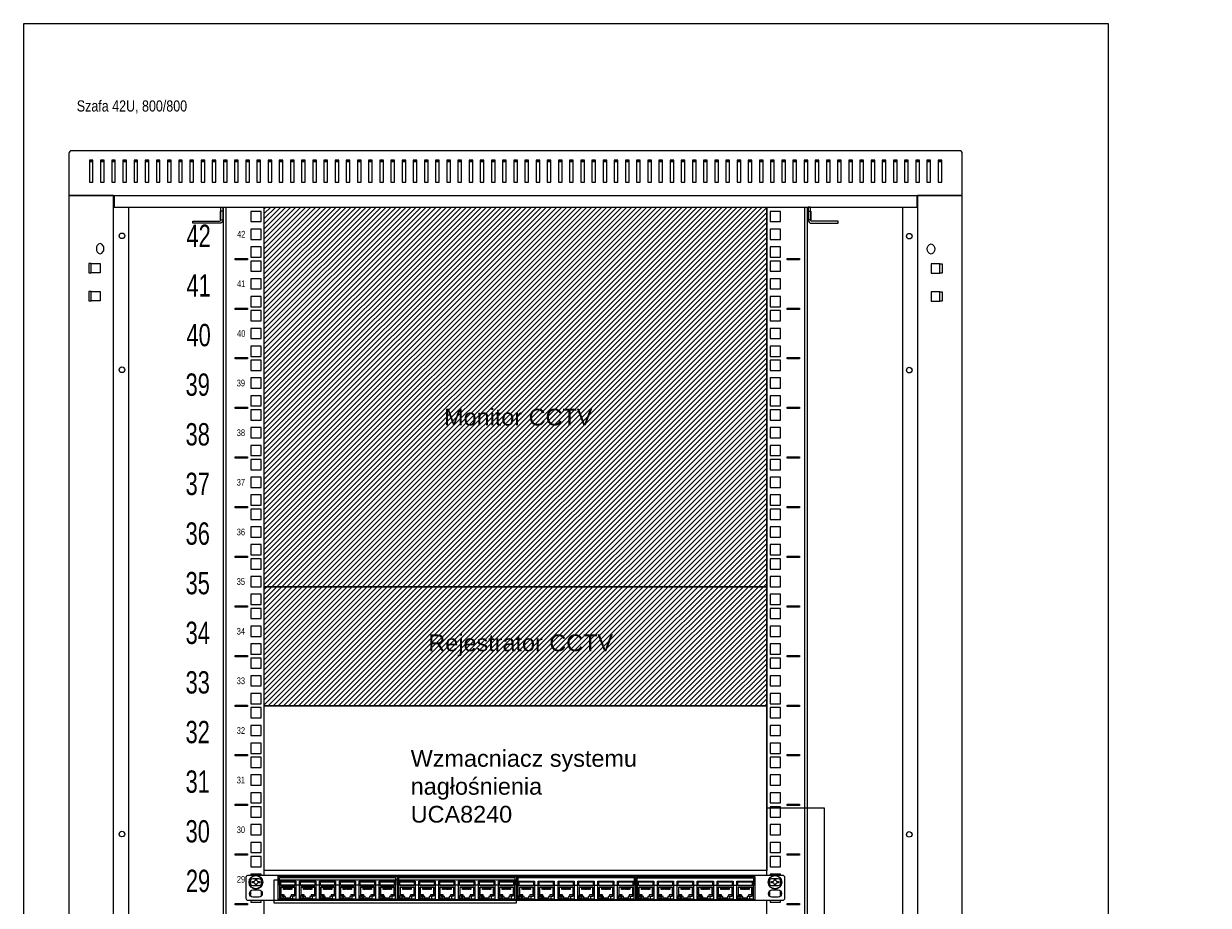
# Model space of a CAD drawing. Header units: millimetres. Extents: x -1087 to 3984, y -274 to 1871.
# Tile 7 of 16: x -1087 to -27, y 1081 to 1871. Entities that reach past the tile are written whole.
import ezdxf
from ezdxf.enums import TextEntityAlignment as Align

# ---------------------------------------------------------------- set-up
doc = ezdxf.new("R2010")
doc.units = ezdxf.units.MM
for name, color, linetype, lineweight in [('2DE_OBJ_BKT-pp', 93, 'Continuous', 5), ('2DE_OBJ_TXT', 53, 'Continuous', 5), ('2DE_TXT', 7, 'Continuous', 9), ('CP_DETAL', 33, 'Continuous', 9)]:
    doc.layers.add(name, color=color, linetype=linetype, lineweight=lineweight)
for name, color, linetype in [('_IE_Gniazdo_LAN_TV', 5, 'Continuous'), ('_IE_Radiowęzeł okablowanie', 190, 'Continuous'), ('CP_WIPEOUT', 255, 'Continuous')]:
    doc.layers.add(name, color=color, linetype=linetype)
doc.styles.add('CP_ATTR', font='ARIAL.TTF')
doc.styles.get("Standard").update_dxf_attribs({"font": 'ARIAL.TTF'})

# ---------------------------------------------------------------- blocks, each defined once
blk = doc.blocks.new('2d_bkt_switchward_1_04_5py1std')
for points in [[(0, 1940.5), (800, 1940.5), (800, 1978, 0.413594), (797.5, 1980.5), (2.5, 1980.5, 0.414833), (0, 1978), (0, 1940.5)], [(111, 1915.5), (111, 1917.5), (135, 1917.5, 0.414214), (136, 1918.5), (136, 1930), (138, 1930), (138, 1918.5, -0.414214), (135, 1915.5), (111, 1915.5)], [(689, 1915.5), (689, 1917.5), (665, 1917.5, -0.414214), (664, 1918.5), (664, 1930), (662, 1930), (662, 1918.5, 0.414214), (665, 1915.5), (689, 1915.5)], [(28, 1897.3, 0.372283), (24.6, 1892.8, 0.35272), (28, 1888.2, 0.357188), (31.4, 1892.8, 0.354082), (28, 1897.3, -23.748594)], [(772, 1897, -0.372283), (775.4, 1892.5, -0.35272), (772, 1887.9, -0.357188), (768.6, 1892.5, -0.354082), (772, 1897, 23.748594)]]:
    blk.add_lwpolyline(points, format="xyb")
for points in [[(0, 1940.5), (0, 49.5), (40, 49.5), (40, 1940.5), (0, 1940.5)], [(40.5, 1940.5), (40.5, 1930), (759.5, 1930), (759.5, 1940.4)], [(760, 1940.5), (760, 49.5), (800, 49.5), (800, 1940.5), (760, 1940.5)], [(53.5, 1930), (53.5, 60)], [(138.5, 1926.5), (135.5, 1926.5), (135.5, 1918.5), (138.5, 1918.5)], [(138.5, 60), (138.5, 1930), (138.5, 1930)], [(141, 60), (141, 1930), (141, 1930)], [(659, 60), (659, 1930), (659, 1930)], [(661.5, 60), (661.5, 1930), (661.5, 1930)], [(661.5, 1926.5), (664.5, 1926.5), (664.5, 1918.5), (661.5, 1918.5)], [(746.5, 1930), (746.5, 60)], [(20, 1879.5), (28, 1879.5), (28, 1871), (20, 1871), (20, 1879.5), (18, 1879.5), (18, 1871), (20, 1871)], [(780, 1879.2), (772, 1879.2), (772, 1870.8), (780, 1870.8), (780, 1879.2), (782, 1879.2), (782, 1870.8), (780, 1870.8)], [(20, 1854.5), (28, 1854.5), (28, 1846), (20, 1846), (20, 1854.5), (18, 1854.5), (18, 1846), (20, 1846)], [(780, 1854.2), (772, 1854.2), (772, 1845.8), (780, 1845.8), (780, 1854.2), (782, 1854.2), (782, 1845.8), (780, 1845.8)]]:
    blk.add_lwpolyline(points)
for centre in [(47.5, 1904.3), (752.5, 1904), (47.5, 1784.3), (752.5, 1784), (47.5, 1368.4), (752.5, 1368.1)]:
    blk.add_circle(centre, 2.5)
at = {"layer": 'CP_DETAL'}
for points in [[(21.6, 1971), (21.6, 1972.1), (18.4, 1972.1), (18.4, 1971), (21.6, 1971), (18.4, 1971), (18.4, 1952.2), (21.6, 1952.2), (21.6, 1971)], [(31.6, 1971), (31.6, 1972.1), (28.4, 1972.1), (28.4, 1971), (31.6, 1971), (28.4, 1971), (28.4, 1952.2), (31.6, 1952.2), (31.6, 1971)], [(41.6, 1971), (41.6, 1972.1), (38.4, 1972.1), (38.4, 1971), (41.6, 1971), (38.4, 1971), (38.4, 1952.2), (41.6, 1952.2), (41.6, 1971)], [(51.6, 1971), (51.6, 1972.1), (48.4, 1972.1), (48.4, 1971), (51.6, 1971), (48.4, 1971), (48.4, 1952.2), (51.6, 1952.2), (51.6, 1971)], [(61.6, 1971), (61.6, 1972.1), (58.4, 1972.1), (58.4, 1971), (61.6, 1971), (58.4, 1971), (58.4, 1952.2), (61.6, 1952.2), (61.6, 1971)], [(71.6, 1971), (71.6, 1972.1), (68.4, 1972.1), (68.4, 1971), (71.6, 1971), (68.4, 1971), (68.4, 1952.2), (71.6, 1952.2), (71.6, 1971)], [(81.6, 1971), (81.6, 1972.1), (78.4, 1972.1), (78.4, 1971), (81.6, 1971), (78.4, 1971), (78.4, 1952.2), (81.6, 1952.2), (81.6, 1971)], [(91.6, 1971), (91.6, 1972.1), (88.4, 1972.1), (88.4, 1971), (91.6, 1971), (88.4, 1971), (88.4, 1952.2), (91.6, 1952.2), (91.6, 1971)], [(101.6, 1971), (101.6, 1972.1), (98.4, 1972.1), (98.4, 1971), (101.6, 1971), (98.4, 1971), (98.4, 1952.2), (101.6, 1952.2), (101.6, 1971)], [(111.6, 1971), (111.6, 1972.1), (108.4, 1972.1), (108.4, 1971), (111.6, 1971), (108.4, 1971), (108.4, 1952.2), (111.6, 1952.2), (111.6, 1971)], [(121.6, 1971), (121.6, 1972.1), (118.4, 1972.1), (118.4, 1971), (121.6, 1971), (118.4, 1971), (118.4, 1952.2), (121.6, 1952.2), (121.6, 1971)], [(131.6, 1971), (131.6, 1972.1), (128.4, 1972.1), (128.4, 1971), (131.6, 1971), (128.4, 1971), (128.4, 1952.2), (131.6, 1952.2), (131.6, 1971)], [(141.6, 1971), (141.6, 1972.1), (138.4, 1972.1), (138.4, 1971), (141.6, 1971), (138.4, 1971), (138.4, 1952.2), (141.6, 1952.2), (141.6, 1971)], [(151.6, 1971), (151.6, 1972.1), (148.4, 1972.1), (148.4, 1971), (151.6, 1971), (148.4, 1971), (148.4, 1952.2), (151.6, 1952.2), (151.6, 1971)], [(161.6, 1971), (161.6, 1972.1), (158.4, 1972.1), (158.4, 1971), (161.6, 1971), (158.4, 1971), (158.4, 1952.2), (161.6, 1952.2), (161.6, 1971)], [(171.6, 1971), (171.6, 1972.1), (168.4, 1972.1), (168.4, 1971), (171.6, 1971), (168.4, 1971), (168.4, 1952.2), (171.6, 1952.2), (171.6, 1971)], [(181.6, 1971), (181.6, 1972.1), (178.4, 1972.1), (178.4, 1971), (181.6, 1971), (178.4, 1971), (178.4, 1952.2), (181.6, 1952.2), (181.6, 1971)], [(191.6, 1971), (191.6, 1972.1), (188.4, 1972.1), (188.4, 1971), (191.6, 1971), (188.4, 1971), (188.4, 1952.2), (191.6, 1952.2), (191.6, 1971)], [(201.6, 1971), (201.6, 1972.1), (198.4, 1972.1), (198.4, 1971), (201.6, 1971), (198.4, 1971), (198.4, 1952.2), (201.6, 1952.2), (201.6, 1971)], [(211.6, 1971), (211.6, 1972.1), (208.4, 1972.1), (208.4, 1971), (211.6, 1971), (208.4, 1971), (208.4, 1952.2), (211.6, 1952.2), (211.6, 1971)], [(221.6, 1971), (221.6, 1972.1), (218.4, 1972.1), (218.4, 1971), (221.6, 1971), (218.4, 1971), (218.4, 1952.2), (221.6, 1952.2), (221.6, 1971)], [(231.6, 1971), (231.6, 1972.1), (228.4, 1972.1), (228.4, 1971), (231.6, 1971), (228.4, 1971), (228.4, 1952.2), (231.6, 1952.2), (231.6, 1971)], [(241.6, 1971), (241.6, 1972.1), (238.4, 1972.1), (238.4, 1971), (241.6, 1971), (238.4, 1971), (238.4, 1952.2), (241.6, 1952.2), (241.6, 1971)], [(251.6, 1971), (251.6, 1972.1), (248.4, 1972.1), (248.4, 1971), (251.6, 1971), (248.4, 1971), (248.4, 1952.2), (251.6, 1952.2), (251.6, 1971)], [(261.6, 1971), (261.6, 1972.1), (258.4, 1972.1), (258.4, 1971), (261.6, 1971), (258.4, 1971), (258.4, 1952.2), (261.6, 1952.2), (261.6, 1971)], [(271.6, 1971), (271.6, 1972.1), (268.4, 1972.1), (268.4, 1971), (271.6, 1971), (268.4, 1971), (268.4, 1952.2), (271.6, 1952.2), (271.6, 1971)], [(281.6, 1971), (281.6, 1972.1), (278.4, 1972.1), (278.4, 1971), (281.6, 1971), (278.4, 1971), (278.4, 1952.2), (281.6, 1952.2), (281.6, 1971)], [(291.6, 1971), (291.6, 1972.1), (288.4, 1972.1), (288.4, 1971), (291.6, 1971), (288.4, 1971), (288.4, 1952.2), (291.6, 1952.2), (291.6, 1971)], [(301.6, 1971), (301.6, 1972.1), (298.4, 1972.1), (298.4, 1971), (301.6, 1971), (298.4, 1971), (298.4, 1952.2), (301.6, 1952.2), (301.6, 1971)], [(311.6, 1971), (311.6, 1972.1), (308.4, 1972.1), (308.4, 1971), (311.6, 1971), (308.4, 1971), (308.4, 1952.2), (311.6, 1952.2), (311.6, 1971)], [(321.6, 1971), (321.6, 1972.1), (318.4, 1972.1), (318.4, 1971), (321.6, 1971), (318.4, 1971), (318.4, 1952.2), (321.6, 1952.2), (321.6, 1971)], [(331.6, 1971), (331.6, 1972.1), (328.4, 1972.1), (328.4, 1971), (331.6, 1971), (328.4, 1971), (328.4, 1952.2), (331.6, 1952.2), (331.6, 1971)], [(341.6, 1971), (341.6, 1972.1), (338.4, 1972.1), (338.4, 1971), (341.6, 1971), (338.4, 1971), (338.4, 1952.2), (341.6, 1952.2), (341.6, 1971)], [(351.6, 1971), (351.6, 1972.1), (348.4, 1972.1), (348.4, 1971), (351.6, 1971), (348.4, 1971), (348.4, 1952.2), (351.6, 1952.2), (351.6, 1971)], [(361.6, 1971), (361.6, 1972.1), (358.4, 1972.1), (358.4, 1971), (361.6, 1971), (358.4, 1971), (358.4, 1952.2), (361.6, 1952.2), (361.6, 1971)], [(371.6, 1971), (371.6, 1972.1), (368.4, 1972.1), (368.4, 1971), (371.6, 1971), (368.4, 1971), (368.4, 1952.2), (371.6, 1952.2), (371.6, 1971)], [(381.6, 1971), (381.6, 1972.1), (378.4, 1972.1), (378.4, 1971), (381.6, 1971), (378.4, 1971), (378.4, 1952.2), (381.6, 1952.2), (381.6, 1971)], [(391.6, 1971), (391.6, 1972.1), (388.4, 1972.1), (388.4, 1971), (391.6, 1971), (388.4, 1971), (388.4, 1952.2), (391.6, 1952.2), (391.6, 1971)], [(401.6, 1971), (401.6, 1972.1), (398.4, 1972.1), (398.4, 1971), (401.6, 1971), (398.4, 1971), (398.4, 1952.2), (401.6, 1952.2), (401.6, 1971)], [(411.6, 1971), (411.6, 1972.1), (408.4, 1972.1), (408.4, 1971), (411.6, 1971), (408.4, 1971), (408.4, 1952.2), (411.6, 1952.2), (411.6, 1971)], [(421.6, 1971), (421.6, 1972.1), (418.4, 1972.1), (418.4, 1971), (421.6, 1971), (418.4, 1971), (418.4, 1952.2), (421.6, 1952.2), (421.6, 1971)], [(431.6, 1971), (431.6, 1972.1), (428.4, 1972.1), (428.4, 1971), (431.6, 1971), (428.4, 1971), (428.4, 1952.2), (431.6, 1952.2), (431.6, 1971)], [(441.6, 1971), (441.6, 1972.1), (438.4, 1972.1), (438.4, 1971), (441.6, 1971), (438.4, 1971), (438.4, 1952.2), (441.6, 1952.2), (441.6, 1971)], [(451.6, 1971), (451.6, 1972.1), (448.4, 1972.1), (448.4, 1971), (451.6, 1971), (448.4, 1971), (448.4, 1952.2), (451.6, 1952.2), (451.6, 1971)], [(461.6, 1971), (461.6, 1972.1), (458.4, 1972.1), (458.4, 1971), (461.6, 1971), (458.4, 1971), (458.4, 1952.2), (461.6, 1952.2), (461.6, 1971)], [(471.6, 1971), (471.6, 1972.1), (468.4, 1972.1), (468.4, 1971), (471.6, 1971), (468.4, 1971), (468.4, 1952.2), (471.6, 1952.2), (471.6, 1971)], [(481.6, 1971), (481.6, 1972.1), (478.4, 1972.1), (478.4, 1971), (481.6, 1971), (478.4, 1971), (478.4, 1952.2), (481.6, 1952.2), (481.6, 1971)], [(491.6, 1971), (491.6, 1972.1), (488.4, 1972.1), (488.4, 1971), (491.6, 1971), (488.4, 1971), (488.4, 1952.2), (491.6, 1952.2), (491.6, 1971)], [(501.6, 1971), (501.6, 1972.1), (498.4, 1972.1), (498.4, 1971), (501.6, 1971), (498.4, 1971), (498.4, 1952.2), (501.6, 1952.2), (501.6, 1971)], [(511.6, 1971), (511.6, 1972.1), (508.4, 1972.1), (508.4, 1971), (511.6, 1971), (508.4, 1971), (508.4, 1952.2), (511.6, 1952.2), (511.6, 1971)], [(521.6, 1971), (521.6, 1972.1), (518.4, 1972.1), (518.4, 1971), (521.6, 1971), (518.4, 1971), (518.4, 1952.2), (521.6, 1952.2), (521.6, 1971)], [(531.6, 1971), (531.6, 1972.1), (528.4, 1972.1), (528.4, 1971), (531.6, 1971), (528.4, 1971), (528.4, 1952.2), (531.6, 1952.2), (531.6, 1971)], [(541.6, 1971), (541.6, 1972.1), (538.4, 1972.1), (538.4, 1971), (541.6, 1971), (538.4, 1971), (538.4, 1952.2), (541.6, 1952.2), (541.6, 1971)], [(551.6, 1971), (551.6, 1972.1), (548.4, 1972.1), (548.4, 1971), (551.6, 1971), (548.4, 1971), (548.4, 1952.2), (551.6, 1952.2), (551.6, 1971)], [(561.6, 1971), (561.6, 1972.1), (558.4, 1972.1), (558.4, 1971), (561.6, 1971), (558.4, 1971), (558.4, 1952.2), (561.6, 1952.2), (561.6, 1971)], [(571.6, 1971), (571.6, 1972.1), (568.4, 1972.1), (568.4, 1971), (571.6, 1971), (568.4, 1971), (568.4, 1952.2), (571.6, 1952.2), (571.6, 1971)], [(581.6, 1971), (581.6, 1972.1), (578.4, 1972.1), (578.4, 1971), (581.6, 1971), (578.4, 1971), (578.4, 1952.2), (581.6, 1952.2), (581.6, 1971)], [(591.6, 1971), (591.6, 1972.1), (588.4, 1972.1), (588.4, 1971), (591.6, 1971), (588.4, 1971), (588.4, 1952.2), (591.6, 1952.2), (591.6, 1971)], [(601.6, 1971), (601.6, 1972.1), (598.4, 1972.1), (598.4, 1971), (601.6, 1971), (598.4, 1971), (598.4, 1952.2), (601.6, 1952.2), (601.6, 1971)], [(611.6, 1971), (611.6, 1972.1), (608.4, 1972.1), (608.4, 1971), (611.6, 1971), (608.4, 1971), (608.4, 1952.2), (611.6, 1952.2), (611.6, 1971)], [(621.6, 1971), (621.6, 1972.1), (618.4, 1972.1), (618.4, 1971), (621.6, 1971), (618.4, 1971), (618.4, 1952.2), (621.6, 1952.2), (621.6, 1971)], [(631.6, 1971), (631.6, 1972.1), (628.4, 1972.1), (628.4, 1971), (631.6, 1971), (628.4, 1971), (628.4, 1952.2), (631.6, 1952.2), (631.6, 1971)], [(641.6, 1971), (641.6, 1972.1), (638.4, 1972.1), (638.4, 1971), (641.6, 1971), (638.4, 1971), (638.4, 1952.2), (641.6, 1952.2), (641.6, 1971)], [(651.6, 1971), (651.6, 1972.1), (648.4, 1972.1), (648.4, 1971), (651.6, 1971), (648.4, 1971), (648.4, 1952.2), (651.6, 1952.2), (651.6, 1971)], [(661.6, 1971), (661.6, 1972.1), (658.4, 1972.1), (658.4, 1971), (661.6, 1971), (658.4, 1971), (658.4, 1952.2), (661.6, 1952.2), (661.6, 1971)], [(671.6, 1971), (671.6, 1972.1), (668.4, 1972.1), (668.4, 1971), (671.6, 1971), (668.4, 1971), (668.4, 1952.2), (671.6, 1952.2), (671.6, 1971)], [(681.6, 1971), (681.6, 1972.1), (678.4, 1972.1), (678.4, 1971), (681.6, 1971), (678.4, 1971), (678.4, 1952.2), (681.6, 1952.2), (681.6, 1971)], [(691.6, 1971), (691.6, 1972.1), (688.4, 1972.1), (688.4, 1971), (691.6, 1971), (688.4, 1971), (688.4, 1952.2), (691.6, 1952.2), (691.6, 1971)], [(701.6, 1971), (701.6, 1972.1), (698.4, 1972.1), (698.4, 1971), (701.6, 1971), (698.4, 1971), (698.4, 1952.2), (701.6, 1952.2), (701.6, 1971)], [(711.6, 1971), (711.6, 1972.1), (708.4, 1972.1), (708.4, 1971), (711.6, 1971), (708.4, 1971), (708.4, 1952.2), (711.6, 1952.2), (711.6, 1971)], [(721.6, 1971), (721.6, 1972.1), (718.4, 1972.1), (718.4, 1971), (721.6, 1971), (718.4, 1971), (718.4, 1952.2), (721.6, 1952.2), (721.6, 1971)], [(731.6, 1971), (731.6, 1972.1), (728.4, 1972.1), (728.4, 1971), (731.6, 1971), (728.4, 1971), (728.4, 1952.2), (731.6, 1952.2), (731.6, 1971)], [(741.6, 1971), (741.6, 1972.1), (738.4, 1972.1), (738.4, 1971), (741.6, 1971), (738.4, 1971), (738.4, 1952.2), (741.6, 1952.2), (741.6, 1971)], [(751.6, 1971), (751.6, 1972.1), (748.4, 1972.1), (748.4, 1971), (751.6, 1971), (748.4, 1971), (748.4, 1952.2), (751.6, 1952.2), (751.6, 1971)], [(761.6, 1971), (761.6, 1972.1), (758.4, 1972.1), (758.4, 1971), (761.6, 1971), (758.4, 1971), (758.4, 1952.2), (761.6, 1952.2), (761.6, 1971)], [(771.6, 1971), (771.6, 1972.1), (768.4, 1972.1), (768.4, 1971), (771.6, 1971), (768.4, 1971), (768.4, 1952.2), (771.6, 1952.2), (771.6, 1971)], [(781.6, 1971), (781.6, 1972.1), (778.4, 1972.1), (778.4, 1971), (781.6, 1971), (778.4, 1971), (778.4, 1952.2), (781.6, 1952.2), (781.6, 1971)], [(162.9, 1917), (172.1, 1917), (172.1, 1926.2), (162.9, 1926.2), (162.9, 1917)], [(175, 60), (175, 1930), (175, 1930)], [(625, 60), (625, 1930), (625, 1930)], [(627.9, 1917), (637.1, 1917), (637.1, 1926.2), (627.9, 1926.2), (627.9, 1917)], [(162.9, 1901.1), (172.1, 1901.1), (172.1, 1910.3), (162.9, 1910.3), (162.9, 1901.1)], [(627.9, 1901.1), (637.1, 1901.1), (637.1, 1910.3), (627.9, 1910.3), (627.9, 1901.1)], [(162.9, 1885.2), (172.1, 1885.2), (172.1, 1894.4), (162.9, 1894.4), (162.9, 1885.2)], [(627.9, 1885.2), (637.1, 1885.2), (637.1, 1894.4), (627.9, 1894.4), (627.9, 1885.2)], [(149, 1884.1), (160, 1884.1), (160, 1882.9), (149, 1882.9), (149, 1884.1)], [(162.9, 1872.5), (172.1, 1872.5), (172.1, 1881.7), (162.9, 1881.7), (162.9, 1872.5)], [(627.9, 1872.5), (637.1, 1872.5), (637.1, 1881.7), (627.9, 1881.7), (627.9, 1872.5)], [(643.1, 1884.1), (654.1, 1884.1), (654.1, 1882.9), (643.1, 1882.9), (643.1, 1884.1)], [(162.9, 1856.7), (172.1, 1856.7), (172.1, 1865.9), (162.9, 1865.9), (162.9, 1856.7)], [(627.9, 1856.7), (637.1, 1856.7), (637.1, 1865.9), (627.9, 1865.9), (627.9, 1856.7)], [(162.9, 1840.8), (172.1, 1840.8), (172.1, 1850), (162.9, 1850), (162.9, 1840.8)], [(627.9, 1840.8), (637.1, 1840.8), (637.1, 1850), (627.9, 1850), (627.9, 1840.8)], [(149, 1839.6), (160, 1839.6), (160, 1838.4), (149, 1838.4), (149, 1839.6)], [(162.9, 1828.1), (172.1, 1828.1), (172.1, 1837.3), (162.9, 1837.3), (162.9, 1828.1)], [(627.9, 1828.1), (637.1, 1828.1), (637.1, 1837.3), (627.9, 1837.3), (627.9, 1828.1)], [(643.1, 1839.6), (654.1, 1839.6), (654.1, 1838.4), (643.1, 1838.4), (643.1, 1839.6)], [(162.9, 1812.2), (172.1, 1812.2), (172.1, 1821.4), (162.9, 1821.4), (162.9, 1812.2)], [(627.9, 1812.2), (637.1, 1812.2), (637.1, 1821.4), (627.9, 1821.4), (627.9, 1812.2)], [(162.9, 1796.3), (172.1, 1796.3), (172.1, 1805.5), (162.9, 1805.5), (162.9, 1796.3)], [(627.9, 1796.3), (637.1, 1796.3), (637.1, 1805.5), (627.9, 1805.5), (627.9, 1796.3)], [(149, 1795.2), (160, 1795.2), (160, 1794), (149, 1794), (149, 1795.2)], [(162.9, 1783.7), (172.1, 1783.7), (172.1, 1792.8), (162.9, 1792.8), (162.9, 1783.7)], [(627.9, 1783.7), (637.1, 1783.7), (637.1, 1792.8), (627.9, 1792.8), (627.9, 1783.7)], [(643.1, 1795.2), (654.1, 1795.2), (654.1, 1794), (643.1, 1794), (643.1, 1795.2)], [(162.9, 1767.8), (172.1, 1767.8), (172.1, 1777), (162.9, 1777), (162.9, 1767.8)], [(627.9, 1767.8), (637.1, 1767.8), (637.1, 1777), (627.9, 1777), (627.9, 1767.8)], [(162.9, 1751.9), (172.1, 1751.9), (172.1, 1761.1), (162.9, 1761.1), (162.9, 1751.9)], [(627.9, 1751.9), (637.1, 1751.9), (637.1, 1761.1), (627.9, 1761.1), (627.9, 1751.9)], [(149, 1750.8), (160, 1750.8), (160, 1749.5), (149, 1749.5), (149, 1750.8)], [(643.1, 1750.8), (654.1, 1750.8), (654.1, 1749.5), (643.1, 1749.5), (643.1, 1750.8)], [(162.9, 1739.2), (172.1, 1739.2), (172.1, 1748.4), (162.9, 1748.4), (162.9, 1739.2)], [(627.9, 1739.2), (637.1, 1739.2), (637.1, 1748.4), (627.9, 1748.4), (627.9, 1739.2)], [(162.9, 1723.3), (172.1, 1723.3), (172.1, 1732.5), (162.9, 1732.5), (162.9, 1723.3)], [(627.9, 1723.3), (637.1, 1723.3), (637.1, 1732.5), (627.9, 1732.5), (627.9, 1723.3)], [(162.9, 1707.4), (172.1, 1707.4), (172.1, 1716.6), (162.9, 1716.6), (162.9, 1707.4)], [(627.9, 1707.4), (637.1, 1707.4), (637.1, 1716.6), (627.9, 1716.6), (627.9, 1707.4)], [(149, 1706.3), (160, 1706.3), (160, 1705.1), (149, 1705.1), (149, 1706.3)], [(162.9, 1694.7), (172.1, 1694.7), (172.1, 1703.9), (162.9, 1703.9), (162.9, 1694.7)], [(627.9, 1694.7), (637.1, 1694.7), (637.1, 1703.9), (627.9, 1703.9), (627.9, 1694.7)], [(643.1, 1706.3), (654.1, 1706.3), (654.1, 1705.1), (643.1, 1705.1), (643.1, 1706.3)], [(162.9, 1678.9), (172.1, 1678.9), (172.1, 1688.1), (162.9, 1688.1), (162.9, 1678.9)], [(627.9, 1678.9), (637.1, 1678.9), (637.1, 1688.1), (627.9, 1688.1), (627.9, 1678.9)], [(162.9, 1663), (172.1, 1663), (172.1, 1672.2), (162.9, 1672.2), (162.9, 1663)], [(627.9, 1663), (637.1, 1663), (637.1, 1672.2), (627.9, 1672.2), (627.9, 1663)], [(149, 1661.8), (160, 1661.8), (160, 1660.6), (149, 1660.6), (149, 1661.8)], [(162.9, 1650.3), (172.1, 1650.3), (172.1, 1659.5), (162.9, 1659.5), (162.9, 1650.3)], [(627.9, 1650.3), (637.1, 1650.3), (637.1, 1659.5), (627.9, 1659.5), (627.9, 1650.3)], [(643.1, 1661.8), (654.1, 1661.8), (654.1, 1660.6), (643.1, 1660.6), (643.1, 1661.8)], [(162.9, 1634.4), (172.1, 1634.4), (172.1, 1643.6), (162.9, 1643.6), (162.9, 1634.4)], [(627.9, 1634.4), (637.1, 1634.4), (637.1, 1643.6), (627.9, 1643.6), (627.9, 1634.4)], [(162.9, 1618.5), (172.1, 1618.5), (172.1, 1627.7), (162.9, 1627.7), (162.9, 1618.5)], [(627.9, 1618.5), (637.1, 1618.5), (637.1, 1627.7), (627.9, 1627.7), (627.9, 1618.5)], [(149, 1617.4), (160, 1617.4), (160, 1616.2), (149, 1616.2), (149, 1617.4)], [(162.9, 1605.8), (172.1, 1605.8), (172.1, 1615), (162.9, 1615), (162.9, 1605.8)], [(627.9, 1605.8), (637.1, 1605.8), (637.1, 1615), (627.9, 1615), (627.9, 1605.8)], [(643.1, 1617.4), (654.1, 1617.4), (654.1, 1616.2), (643.1, 1616.2), (643.1, 1617.4)], [(162.9, 1590), (172.1, 1590), (172.1, 1599.2), (162.9, 1599.2), (162.9, 1590)], [(627.9, 1590), (637.1, 1590), (637.1, 1599.2), (627.9, 1599.2), (627.9, 1590)], [(162.9, 1574.1), (172.1, 1574.1), (172.1, 1583.3), (162.9, 1583.3), (162.9, 1574.1)], [(627.9, 1574.1), (637.1, 1574.1), (637.1, 1583.3), (627.9, 1583.3), (627.9, 1574.1)], [(149, 1573), (160, 1573), (160, 1571.8), (149, 1571.8), (149, 1573)], [(162.9, 1561.4), (172.1, 1561.4), (172.1, 1570.6), (162.9, 1570.6), (162.9, 1561.4)], [(627.9, 1561.4), (637.1, 1561.4), (637.1, 1570.6), (627.9, 1570.6), (627.9, 1561.4)], [(643.1, 1573), (654.1, 1573), (654.1, 1571.8), (643.1, 1571.8), (643.1, 1573)], [(162.9, 1545.5), (172.1, 1545.5), (172.1, 1554.7), (162.9, 1554.7), (162.9, 1545.5)], [(627.9, 1545.5), (637.1, 1545.5), (637.1, 1554.7), (627.9, 1554.7), (627.9, 1545.5)], [(162.9, 1529.6), (172.1, 1529.6), (172.1, 1538.8), (162.9, 1538.8), (162.9, 1529.6)], [(627.9, 1529.6), (637.1, 1529.6), (637.1, 1538.8), (627.9, 1538.8), (627.9, 1529.6)], [(149, 1528.5), (160, 1528.5), (160, 1527.3), (149, 1527.3), (149, 1528.5)], [(643.1, 1528.5), (654.1, 1528.5), (654.1, 1527.3), (643.1, 1527.3), (643.1, 1528.5)], [(162.9, 1516.9), (172.1, 1516.9), (172.1, 1526.1), (162.9, 1526.1), (162.9, 1516.9)], [(627.9, 1516.9), (637.1, 1516.9), (637.1, 1526.1), (627.9, 1526.1), (627.9, 1516.9)], [(162.9, 1501.1), (172.1, 1501.1), (172.1, 1510.3), (162.9, 1510.3), (162.9, 1501.1)], [(627.9, 1501.1), (637.1, 1501.1), (637.1, 1510.3), (627.9, 1510.3), (627.9, 1501.1)], [(162.9, 1485.2), (172.1, 1485.2), (172.1, 1494.4), (162.9, 1494.4), (162.9, 1485.2)], [(627.9, 1485.2), (637.1, 1485.2), (637.1, 1494.4), (627.9, 1494.4), (627.9, 1485.2)], [(149, 1484), (160, 1484), (160, 1482.8), (149, 1482.8), (149, 1484)], [(162.9, 1472.5), (172.1, 1472.5), (172.1, 1481.7), (162.9, 1481.7), (162.9, 1472.5)], [(627.9, 1472.5), (637.1, 1472.5), (637.1, 1481.7), (627.9, 1481.7), (627.9, 1472.5)], [(643.1, 1484), (654.1, 1484), (654.1, 1482.8), (643.1, 1482.8), (643.1, 1484)], [(162.9, 1456.6), (172.1, 1456.6), (172.1, 1465.8), (162.9, 1465.8), (162.9, 1456.6)], [(627.9, 1456.6), (637.1, 1456.6), (637.1, 1465.8), (627.9, 1465.8), (627.9, 1456.6)], [(162.9, 1440.7), (172.1, 1440.7), (172.1, 1449.9), (162.9, 1449.9), (162.9, 1440.7)], [(627.9, 1440.7), (637.1, 1440.7), (637.1, 1449.9), (627.9, 1449.9), (627.9, 1440.7)], [(149, 1439.6), (160, 1439.6), (160, 1438.4), (149, 1438.4), (149, 1439.6)], [(162.9, 1428), (172.1, 1428), (172.1, 1437.2), (162.9, 1437.2), (162.9, 1428)], [(627.9, 1428), (637.1, 1428), (637.1, 1437.2), (627.9, 1437.2), (627.9, 1428)], [(643.1, 1439.6), (654.1, 1439.6), (654.1, 1438.4), (643.1, 1438.4), (643.1, 1439.6)], [(162.9, 1412.2), (172.1, 1412.2), (172.1, 1421.4), (162.9, 1421.4), (162.9, 1412.2)], [(627.9, 1412.2), (637.1, 1412.2), (637.1, 1421.4), (627.9, 1421.4), (627.9, 1412.2)], [(162.9, 1396.3), (172.1, 1396.3), (172.1, 1405.5), (162.9, 1405.5), (162.9, 1396.3)], [(627.9, 1396.3), (637.1, 1396.3), (637.1, 1405.5), (627.9, 1405.5), (627.9, 1396.3)], [(149, 1395.2), (160, 1395.2), (160, 1393.9), (149, 1393.9), (149, 1395.2)], [(162.9, 1383.6), (172.1, 1383.6), (172.1, 1392.8), (162.9, 1392.8), (162.9, 1383.6)], [(627.9, 1383.6), (637.1, 1383.6), (637.1, 1392.8), (627.9, 1392.8), (627.9, 1383.6)], [(643.1, 1395.2), (654.1, 1395.2), (654.1, 1393.9), (643.1, 1393.9), (643.1, 1395.2)], [(162.9, 1367.7), (172.1, 1367.7), (172.1, 1376.9), (162.9, 1376.9), (162.9, 1367.7)], [(627.9, 1367.7), (637.1, 1367.7), (637.1, 1376.9), (627.9, 1376.9), (627.9, 1367.7)], [(162.9, 1351.8), (172.1, 1351.8), (172.1, 1361), (162.9, 1361), (162.9, 1351.8)], [(627.9, 1351.8), (637.1, 1351.8), (637.1, 1361), (627.9, 1361), (627.9, 1351.8)], [(149, 1350.7), (160, 1350.7), (160, 1349.5), (149, 1349.5), (149, 1350.7)], [(162.9, 1339.1), (172.1, 1339.1), (172.1, 1348.3), (162.9, 1348.3), (162.9, 1339.1)], [(627.9, 1339.1), (637.1, 1339.1), (637.1, 1348.3), (627.9, 1348.3), (627.9, 1339.1)], [(643.1, 1350.7), (654.1, 1350.7), (654.1, 1349.5), (643.1, 1349.5), (643.1, 1350.7)], [(162.9, 1323.3), (172.1, 1323.3), (172.1, 1332.5), (162.9, 1332.5), (162.9, 1323.3)], [(627.9, 1323.3), (637.1, 1323.3), (637.1, 1332.5), (627.9, 1332.5), (627.9, 1323.3)], [(162.9, 1307.4), (172.1, 1307.4), (172.1, 1316.6), (162.9, 1316.6), (162.9, 1307.4)], [(627.9, 1307.4), (637.1, 1307.4), (637.1, 1316.6), (627.9, 1316.6), (627.9, 1307.4)], [(149, 1306.2), (160, 1306.2), (160, 1305), (149, 1305), (149, 1306.2)], [(643.1, 1306.2), (654.1, 1306.2), (654.1, 1305), (643.1, 1305), (643.1, 1306.2)]]:
    blk.add_lwpolyline(points, dxfattribs=at)
at = {"style": 'CP_ATTR', "flags": 9}
for tag in ['ARTICLE', 'PRODUCT-TYPE', 'PRODUCER', 'CHARACTER', 'OTHER']:
    blk.add_attdef(tag, text='', height=0.00005, dxfattribs=at).set_placement((167.4, 67.7), align=Align.MIDDLE_LEFT)
at = {"layer": '2DE_OBJ_TXT', "width": 0.7}
for s, p in [('42', (105.3, 1894.3)), ('41', (105.3, 1849.9)), ('40', (105.3, 1805.4)), ('39', (104.5, 1761)), ('38', (104.5, 1716.5)), ('37', (104.5, 1672.1)), ('36', (104.5, 1627.6)), ('35', (104.5, 1583.2)), ('34', (104.5, 1538.7)), ('33', (104.5, 1494.3)), ('32', (104.5, 1449.8)), ('31', (104.5, 1405.4)), ('30', (104.5, 1360.9)), ('29', (104.8, 1316.5))]:
    blk.add_text(s, height=20, dxfattribs=at).set_placement(p)
at = {"layer": '2DE_TXT', "width": 0.7}
for s, p in [('42', (150.6, 1902.7)), ('41', (150.6, 1858.3)), ('40', (150.6, 1813.8)), ('39', (150.3, 1769.4)), ('38', (150.3, 1724.9)), ('37', (150.3, 1680.5)), ('36', (150.3, 1636)), ('35', (150.3, 1591.6)), ('34', (150.3, 1547.1)), ('33', (150.3, 1502.7)), ('32', (150.3, 1458.2)), ('31', (150.3, 1413.8)), ('30', (150.3, 1369.3)), ('29', (150.4, 1324.9))]:
    blk.add_text(s, height=6, dxfattribs=at).set_placement(p)
at = {"layer": '2DE_TXT', "style": 'CP_ATTR', "width": 0.8}
for tag, p in [('NAME', (7.2, 2020.5)), ('ORDER-NO', (7.2, 2002.9))]:
    blk.add_attdef(tag, text='', height=10, dxfattribs=at).set_placement(p, align=Align.MIDDLE_LEFT)
blk = doc.blocks.new('wipeout_05')
blk.add_wipeout([(-6.9, 6.1), (471.7, 6.1), (473.7, 4.1), (473.7, -14), (471.7, -16), (-6.9, -16), (-8.9, -14.1), (-8.9, 4.1)]).dxf.layer = 'CP_WIPEOUT'
blk = doc.blocks.new('2d_n_bkt_29_zg3ev6m')
for points in [[(0, 0), (0, 16.1), (14.5, 16.1), (14.5, 0), (0, 0)], [(0.9, 15.3), (13.6, 15.3), (13.6, 12.2), (0.9, 12.2), (0.9, 15.3)], [(10.4, 3.8), (10.4, 2.2), (9.3, 2.2), (9.3, 0.9), (5.2, 0.9), (5.2, 2.2), (4.1, 2.2), (4.1, 3.8), (1.3, 3.8), (1.3, 10.6), (13.2, 10.6), (13.2, 3.8), (10.4, 3.8)], [(3.9, 10.6), (3.9, 8.5), (3.5, 8.5), (3.5, 10.6)], [(4.9, 10.6), (4.9, 8.5), (4.5, 8.5), (4.5, 10.6)], [(5.9, 10.6), (5.9, 8.5), (5.5, 8.5), (5.5, 10.6)], [(7, 10.6), (7, 8.5), (6.6, 8.5), (6.6, 10.6)], [(8, 10.6), (8, 8.5), (7.6, 8.5), (7.6, 10.6)], [(9, 10.6), (9, 8.5), (8.6, 8.5), (8.6, 10.6)], [(10, 10.6), (10, 8.5), (9.6, 8.5), (9.6, 10.6)], [(11, 10.6), (11, 8.5), (10.6, 8.5), (10.6, 10.6)], [(0.8, 3.1), (3.5, 3.1), (3.5, 0.7), (0.8, 0.7), (0.8, 3.1)]]:
    blk.add_lwpolyline(points)
at = {"insert": (1, 2.7), "char_height": 2, "width": 2.7, "attachment_point": 1}
blk.add_mtext('\\fArial Narrow|b0|i0;\\H0.8x; 6', dxfattribs=at)
at = {"linetype": 'ByBlock', "style": 'CP_ATTR', "flags": 9}
for tag in ['NAME', 'ARTICLE', 'PRODUCT-TYPE', 'ORDER-NO', 'PRODUCER', 'CHARACTER', 'OTHER']:
    blk.add_attdef(tag, text='', height=0.00005, dxfattribs=at).set_placement((-2.5, -1.7), align=Align.MIDDLE_LEFT)
blk = doc.blocks.new('2D_BKT_switchgear_102')
blk.add_wipeout([(0, 6), (-1.5, 5.7), (-3, 5.2), (-4.2, 4.2), (-5.2, 3), (-5.7, 1.5), (-6, 0), (-5.7, -1.5), (-5.2, -3), (-4.2, -4.2), (-3, -5.2), (-1.5, -5.7), (0, -6), (1.5, -5.7), (3, -5.2), (4.2, -4.2), (5.2, -3), (5.7, -1.5), (6, 0), (5.7, 1.5), (5.2, 3), (4.2, 4.2), (3, 5.2), (1.5, 5.7)])
blk.add_lwpolyline([(-3.1, 0.5), (-1.7, 0.5), (-0.5, 1.7), (-0.5, 3.1), (0.5, 3.1), (0.5, 1.7), (1.7, 0.5), (3.1, 0.5), (3.1, -0.5), (1.7, -0.5), (0.5, -1.7), (0.5, -3.1), (-0.5, -3.1), (-0.5, -1.7), (-1.7, -0.5), (-3.1, -0.5), (-3.1, 0.5)])
for radius in [6.1, 5.95]:
    blk.add_circle((0, 0), radius)
at = {"linetype": 'ByBlock', "style": 'CP_ATTR', "flags": 9}
for tag in ['NAME', 'NUMBER', 'GROUP', 'ARTICLE', 'PRODUCT-TYPE', 'PRODUCER', 'VOLTAGE', 'POWER', 'CHARACTER', 'OTHER', 'DIMS', 'MATERIAL', 'IP', 'WEIGHT', 'ORDER-NO']:
    blk.add_attdef(tag, text='', height=0.00005, dxfattribs=at).set_placement((-0.1, 0), align=Align.MIDDLE_LEFT)
blk = doc.blocks.new('2hpn_bkt_55_erfvrtvr_pu')
for p, q in [((-4.6, -2.6), (-4.6, 2.6)), ((4.6, 2.6), (4.6, -2.6)), ((460.2, -2.6), (460.2, 2.6)), ((469.4, 2.6), (469.4, -2.6)), ((-4.6, -12.8), (-4.6, -7.6)), ((4.6, -7.6), (4.6, -12.8)), ((460.2, -12.8), (460.2, -7.6)), ((469.4, -7.6), (469.4, -12.8))]:
    blk.add_line(p, q)
for points in [[(-6.9, -16.1), (-6.9, -16.1), (-6.9, -16.1), (-6.9, -16.1), (471.7, -16.1), (471.7, -16.1), (471.7, -16.1, 0.41425), (473.7, -14.1), (473.7, -14.1), (473.7, 4.1, 0.414021), (471.7, 6.1), (471.7, 6.1), (-6.9, 6.1, 0.414214), (-8.9, 4.3), (-8.9, 4.3), (-8.9, -14.2, 0.414214), (-6.9, -16.1), (-6.9, -16.1)], [(-2.8, 3.3), (-2.8, 3.3), (2.7, 3.3, -0.401538), (5.7, 0.3), (5.7, 0.3), (5.7, -0.3, -0.401538), (2.7, -3.3), (2.7, -3.3), (-2.8, -3.3, -0.401538), (-5.8, -0.3), (-5.8, -0.3), (-5.8, 0.2, -0.409645), (-2.8, 3.3), (-2.8, 3.3)], [(462.1, 3.3), (462.1, 3.3), (467.6, 3.3, -0.401538), (470.6, 0.3), (470.6, 0.3), (470.6, -0.3, -0.401538), (467.6, -3.3), (467.6, -3.3), (462.1, -3.3, -0.401538), (459.1, -0.3), (459.1, -0.3), (459.1, 0.2, -0.409645), (462.1, 3.3), (462.1, 3.3)], [(-2.8, -6.9), (-2.8, -6.9), (2.7, -6.9, -0.401538), (5.7, -9.9), (5.7, -9.9), (5.7, -10.5, -0.401538), (2.7, -13.5), (2.7, -13.5), (-2.8, -13.5, -0.401538), (-5.8, -10.5), (-5.8, -10.5), (-5.8, -10, -0.409645), (-2.8, -6.9), (-2.8, -6.9)], [(462.1, -6.9), (462.1, -6.9), (467.6, -6.9, -0.401538), (470.6, -9.9), (470.6, -9.9), (470.6, -10.5, -0.401538), (467.6, -13.5), (467.6, -13.5), (462.1, -13.5, -0.401538), (459.1, -10.5), (459.1, -10.5), (459.1, -10, -0.409645), (462.1, -6.9), (462.1, -6.9)]]:
    blk.add_lwpolyline(points, format="xyb")
for points in [[(20, 5.3), (126.4, 5.3), (126.4, -15.6), (20, -15.5), (20, 5.3)], [(21.1, -2.7), (21.1, 4.3), (125.1, 4.3), (125.1, -2.7), (21.1, -2.7)], [(126.8, 5.2), (233.2, 5.2), (233.2, -15.7), (126.8, -15.6), (126.8, 5.2)], [(127.9, -2.8), (127.9, 4.2), (231.9, 4.2), (231.9, -2.8), (127.9, -2.8)], [(233.6, 5.1), (340, 5.1), (340, -15.8), (233.6, -15.7), (233.6, 5.1)], [(234.7, -2.9), (234.7, 4.1), (338.7, 4.1), (338.7, -2.9), (234.7, -2.9)], [(340.4, 5), (446.8, 5), (446.8, -15.9), (340.4, -15.8), (340.4, 5)], [(341.5, -3), (341.5, 4), (445.5, 4), (445.5, -3), (341.5, -3)], [(22.4, -4.2), (22.4, -12.2), (24.4, -12.2), (24.4, -14.7), (32.9, -14.7), (32.9, -12.2), (34.9, -12.2), (34.9, -4.2), (22.4, -4.2)], [(40.2, -4.2), (40.2, -12.2), (42.2, -12.2), (42.2, -14.7), (50.7, -14.7), (50.7, -12.2), (52.7, -12.2), (52.7, -4.2), (40.2, -4.2)], [(58, -4.2), (58, -12.2), (60, -12.2), (60, -14.7), (68.5, -14.7), (68.5, -12.2), (70.5, -12.2), (70.5, -4.2), (58, -4.2)], [(75.8, -4.2), (75.8, -12.2), (77.8, -12.2), (77.8, -14.7), (86.3, -14.7), (86.3, -12.2), (88.3, -12.2), (88.3, -4.2), (75.8, -4.2)], [(93.6, -4.2), (93.6, -12.2), (95.6, -12.2), (95.6, -14.7), (104.1, -14.7), (104.1, -12.2), (106.1, -12.2), (106.1, -4.2), (93.6, -4.2)], [(111.4, -4.2), (111.4, -12.2), (113.4, -12.2), (113.4, -14.7), (121.9, -14.7), (121.9, -12.2), (123.9, -12.2), (123.9, -4.2), (111.4, -4.2)], [(129.2, -4.3), (129.2, -12.3), (131.2, -12.3), (131.2, -14.8), (139.7, -14.8), (139.7, -12.3), (141.7, -12.3), (141.7, -4.3), (129.2, -4.3)], [(147, -4.3), (147, -12.3), (149, -12.3), (149, -14.8), (157.5, -14.8), (157.5, -12.3), (159.5, -12.3), (159.5, -4.3), (147, -4.3)], [(164.8, -4.3), (164.8, -12.3), (166.8, -12.3), (166.8, -14.8), (175.3, -14.8), (175.3, -12.3), (177.3, -12.3), (177.3, -4.3), (164.8, -4.3)], [(182.6, -4.3), (182.6, -12.3), (184.6, -12.3), (184.6, -14.8), (193.1, -14.8), (193.1, -12.3), (195.1, -12.3), (195.1, -4.3), (182.6, -4.3)], [(200.4, -4.3), (200.4, -12.3), (202.4, -12.3), (202.4, -14.8), (210.9, -14.8), (210.9, -12.3), (212.9, -12.3), (212.9, -4.3), (200.4, -4.3)], [(218.2, -4.3), (218.2, -12.3), (220.2, -12.3), (220.2, -14.8), (228.7, -14.8), (228.7, -12.3), (230.7, -12.3), (230.7, -4.3), (218.2, -4.3)], [(236, -4.4), (236, -12.4), (238, -12.4), (238, -14.9), (246.5, -14.9), (246.5, -12.4), (248.5, -12.4), (248.5, -4.4), (236, -4.4)], [(253.8, -4.4), (253.8, -12.4), (255.8, -12.4), (255.8, -14.9), (264.3, -14.9), (264.3, -12.4), (266.3, -12.4), (266.3, -4.4), (253.8, -4.4)], [(271.6, -4.4), (271.6, -12.4), (273.6, -12.4), (273.6, -14.9), (282.1, -14.9), (282.1, -12.4), (284.1, -12.4), (284.1, -4.4), (271.6, -4.4)], [(289.4, -4.4), (289.4, -12.4), (291.4, -12.4), (291.4, -14.9), (299.9, -14.9), (299.9, -12.4), (301.9, -12.4), (301.9, -4.4), (289.4, -4.4)], [(307.2, -4.4), (307.2, -12.4), (309.2, -12.4), (309.2, -14.9), (317.7, -14.9), (317.7, -12.4), (319.7, -12.4), (319.7, -4.4), (307.2, -4.4)], [(325, -4.4), (325, -12.4), (327, -12.4), (327, -14.9), (335.5, -14.9), (335.5, -12.4), (337.5, -12.4), (337.5, -4.4), (325, -4.4)], [(342.8, -4.5), (342.8, -12.5), (344.8, -12.5), (344.8, -15), (353.3, -15), (353.3, -12.5), (355.3, -12.5), (355.3, -4.5), (342.8, -4.5)], [(360.6, -4.5), (360.6, -12.5), (362.6, -12.5), (362.6, -15), (371.1, -15), (371.1, -12.5), (373.1, -12.5), (373.1, -4.5), (360.6, -4.5)], [(378.4, -4.5), (378.4, -12.5), (380.4, -12.5), (380.4, -15), (388.9, -15), (388.9, -12.5), (390.9, -12.5), (390.9, -4.5), (378.4, -4.5)], [(396.2, -4.5), (396.2, -12.5), (398.2, -12.5), (398.2, -15), (406.7, -15), (406.7, -12.5), (408.7, -12.5), (408.7, -4.5), (396.2, -4.5)], [(414, -4.5), (414, -12.5), (416, -12.5), (416, -15), (424.5, -15), (424.5, -12.5), (426.5, -12.5), (426.5, -4.5), (414, -4.5)], [(431.8, -4.5), (431.8, -12.5), (433.8, -12.5), (433.8, -15), (442.3, -15), (442.3, -12.5), (444.3, -12.5), (444.3, -4.5), (431.8, -4.5)]]:
    blk.add_lwpolyline(points)
at = {"linetype": 'ByBlock', "style": 'CP_ATTR', "flags": 1}
for tag in ['OTHER', 'CHARACTER', 'PRODUCER', 'PRODUCT-TYPE', 'ARTICLE']:
    blk.add_attdef(tag, text='', height=0.00005, dxfattribs=at).set_placement((0, 0), align=Align.MIDDLE_LEFT)
at = {"layer": '2DE_TXT', "lineweight": -2, "style": 'CP_ATTR', "width": 0.8}
for tag, p in [('NAME', (635.7, 2.6)), ('ORDER-NO', (635.7, -15))]:
    blk.add_attdef(tag, text='', height=12, dxfattribs=at).set_placement(p, align=Align.MIDDLE_LEFT)

msp = doc.modelspace()

# ---------------------------------------------------------------- hatches: boundary and pattern name
at = {"transparency": 33554687}
h = msp.add_hatch(dxfattribs=at)
h.set_pattern_fill('ANSI31', color=256)
h.paths.add_polyline_path([(-874.8, -84.2), (-421.9, -84.2), (-421.9, 933.2), (-874.8, 933.2)])
h.paths.add_polyline_path([(-871.9, 1260), (-421.9, 1260), (-421.9, 1706.8), (-871.9, 1706.8)])

# ---------------------------------------------------------------- linework, layer by layer
msp.add_lwpolyline([(2460.5, 128.5), (0, 128.5), (-116, 128.5), (-116, 1871.1), (-1087.4, 1871.1), (-1087.4, -274.3), (2460.5, -274.3), (2460.5, 128.5)])
for points in [[(-871.9, 1706.8), (-421.9, 1706.8), (-421.9, 1366.8), (-871.9, 1366.8)], [(-871.9, 1366.8), (-421.9, 1366.8), (-421.9, 1260), (-871.9, 1260)], [(-871.9, 1260), (-421.9, 1260), (-421.9, 1112.7), (-871.9, 1112.7)]]:
    msp.add_lwpolyline(points, close=True)
at = {"layer": '_IE_Radiowęzeł okablowanie'}
msp.add_lwpolyline([(323.6, 449.3), (324.3, 37), (-370.3, 37), (-370.3, 1168.5), (-421.9, 1168.5)], dxfattribs=at)

# ---------------------------------------------------------------- block references
at = {"layer": '2DE_OBJ_BKT-pp'}
ref = msp.add_blockref('2d_bkt_switchward_1_04_5py1std', (-1046.9, -223.2), dxfattribs=at)
ref.add_attrib('NAME', 'Szafa 42U, 800/800', dxfattribs={"layer": '2DE_TXT', "height": 10, "style": 'CP_ATTR', "width": 0.8}).set_placement((-1039.8, 1797.4), align=Align.MIDDLE_LEFT)

# ---------------------------------------------------------------- texts
at = {"char_height": 15, "width": 250.226, "attachment_point": 1}
for s, insert in [('Monitor CCTV', (-710.9, 1526.2)), ('Rejestrator CCTV', (-725, 1324)), ('Wzmacniacz systemu nagłośnienia\\PUCA8240', (-740.8, 1220.5))]:
    msp.add_mtext(s, dxfattribs=dict(at, insert=insert))

# ---------------------------------------------------------------- next in the draw order: block references
msp.add_blockref('wipeout_05', (-879.4, 1102.1))

# ---------------------------------------------------------------- next in the draw order: linework, layer by layer
at = {"layer": '_IE_Gniazdo_LAN_TV'}
msp.add_lwpolyline([(-863.1, 1104.2), (-646.4, 1104.2), (-646.4, 1083.3), (-863.1, 1083.3)], close=True, dxfattribs=at)

# ---------------------------------------------------------------- next in the draw order: block references
at = {"layer": '2DE_OBJ_BKT-pp'}
for name, p in [('2D_BKT_switchgear_102', (-879.4, 1102.1)), ('2D_BKT_switchgear_102', (-414.6, 1102.1)), ('2d_n_bkt_29_zg3ev6m', (-858.1, 1087)), ('2d_n_bkt_29_zg3ev6m', (-840.3, 1087)), ('2d_n_bkt_29_zg3ev6m', (-822.5, 1087)), ('2d_n_bkt_29_zg3ev6m', (-804.7, 1087)), ('2d_n_bkt_29_zg3ev6m', (-786.9, 1087)), ('2d_n_bkt_29_zg3ev6m', (-769.1, 1087)), ('2d_n_bkt_29_zg3ev6m', (-751.3, 1087)), ('2d_n_bkt_29_zg3ev6m', (-733.5, 1087)), ('2d_n_bkt_29_zg3ev6m', (-715.7, 1087)), ('2d_n_bkt_29_zg3ev6m', (-697.9, 1087)), ('2d_n_bkt_29_zg3ev6m', (-680.1, 1087)), ('2d_n_bkt_29_zg3ev6m', (-662.3, 1087)), ('2d_n_bkt_29_zg3ev6m', (-644.5, 1087)), ('2d_n_bkt_29_zg3ev6m', (-626.7, 1087)), ('2d_n_bkt_29_zg3ev6m', (-608.9, 1087)), ('2d_n_bkt_29_zg3ev6m', (-591.1, 1087)), ('2d_n_bkt_29_zg3ev6m', (-573.3, 1087)), ('2d_n_bkt_29_zg3ev6m', (-555.5, 1087)), ('2d_n_bkt_29_zg3ev6m', (-537.7, 1087)), ('2d_n_bkt_29_zg3ev6m', (-519.9, 1087)), ('2d_n_bkt_29_zg3ev6m', (-502.1, 1087)), ('2d_n_bkt_29_zg3ev6m', (-484.3, 1087)), ('2d_n_bkt_29_zg3ev6m', (-466.5, 1087)), ('2d_n_bkt_29_zg3ev6m', (-448.7, 1087))]:
    msp.add_blockref(name, p, dxfattribs=at)

# ---------------------------------------------------------------- next in the draw order: block references
msp.add_blockref('2hpn_bkt_55_erfvrtvr_pu', (-879.4, 1102.1), dxfattribs=at)

doc.saveas('drawing.dxf')
